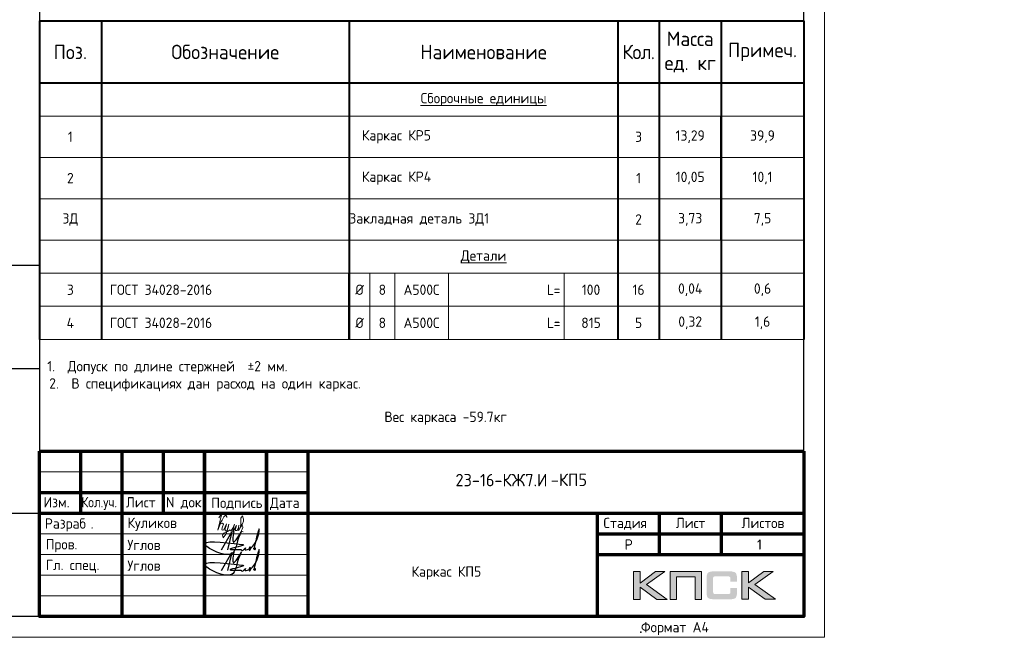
# Model space of a CAD drawing. Header units: millimetres. Extents: x 251864 to 617215, y -272865 to -46010.
# Tile 44 of 53: x 518573 to 542400, y -238511 to -223575. Entities that reach past the tile are written whole.
import ezdxf
from ezdxf.enums import TextEntityAlignment as Align

# ---------------------------------------------------------------- set-up
doc = ezdxf.new("R2010")
doc.units = ezdxf.units.MM
doc.layers.get('Defpoints').update_dxf_attribs({"color": 140})
for name, color, linetype, lineweight in [('Выноски', 20, 'Continuous', 20), ('подоснова', 151, 'Continuous', 5), ('Размеры', 54, 'Continuous', 20), ('Рамка', 7, 'Continuous', 70), ('СО_ОСНОВНАЯ_060', 142, 'Continuous', 60), ('Текст', 41, 'Continuous', 30), ('ТОНКИЕ', 7, 'Continuous', 9)]:
    doc.layers.add(name, color=color, linetype=linetype, lineweight=lineweight)
doc.layers.add('ТОЛСТЫЕ_ОСНОВНЫЕ', color=6, linetype='Continuous')
doc.styles.add('GOST-2.304_Type-B', font='GOST_Common.ttf')
doc.styles.add('style1', font='GOST_Common.ttf', dxfattribs={"height": 500})
doc.styles.add('ГОСТ', font='GOST_Common.ttf')

# ---------------------------------------------------------------- blocks, each defined once
blk = doc.blocks.new('*T1233')
at = {"layer": 'Defpoints', "color": 8, "linetype": 'ByBlock', "lineweight": 0, "transparency": 16777216}
for p, q in [((8000, -6100), (8000, -7700)), ((8600, -6100), (8600, -7700)), ((9900, -6100), (9900, -7700)), ((12700, -6100), (12700, -7700))]:
    blk.add_line(p, q, dxfattribs=at)
at = {"layer": 'подоснова', "color": 0, "lineweight": 40, "transparency": 16777216}
for p, q in [((0, 0), (18500, 0)), ((0, 0), (0, -7700)), ((1500, 0), (1500, -7700)), ((7500, 0), (7500, -6100)), ((14000, 0), (14000, -7700)), ((15000, 0), (15000, -7700)), ((16500, 0), (16500, -2300)), ((18500, 0), (18500, -7700)), ((0, -1500), (18500, -1500)), ((16500, -5300), (16500, -7700))]:
    blk.add_line(p, q, dxfattribs=at)
at = {"layer": 'подоснова', "color": 0, "transparency": 16777216}
for p, q in [((0, -2300), (7500, -2300)), ((14000, -2300), (18500, -2300)), ((0, -3300), (7500, -3300)), ((14000, -3300), (15000, -3300)), ((16500, -3300), (18500, -3300)), ((0, -4300), (7500, -4300)), ((14000, -4300), (15000, -4300)), ((16500, -4300), (18500, -4300)), ((0, -5300), (7500, -5300)), ((14000, -5300), (15000, -5300)), ((16500, -5300), (18500, -5300)), ((0, -6100), (7500, -6100)), ((14000, -6100), (18500, -6100)), ((0, -6900), (1500, -6900)), ((9900, -6900), (12700, -6900)), ((14000, -6900), (18500, -6900)), ((0, -7700), (1500, -7700)), ((9900, -7700), (12700, -7700)), ((14000, -7700), (18500, -7700))]:
    blk.add_line(p, q, dxfattribs=at)
at = {"layer": 'подоснова', "color": 0, "lineweight": 15, "transparency": 16777216}
for p, q in [((7500, -2300), (14000, -2300)), ((7500, -3300), (14000, -3300)), ((7500, -4300), (14000, -4300)), ((7500, -5300), (14000, -5300)), ((7500, -6100), (14000, -6100)), ((7500, -6900), (9900, -6900)), ((12700, -6900), (14000, -6900)), ((7500, -7700), (9900, -7700)), ((12700, -7700), (14000, -7700))]:
    blk.add_line(p, q, dxfattribs=at)
at = {"layer": 'подоснова', "color": 0, "lineweight": 50, "transparency": 16777216}
for p, q in [((16500, -2300), (16500, -5300)), ((7500, -6100), (7500, -7700))]:
    blk.add_line(p, q, dxfattribs=at)
at = {"layer": 'подоснова', "color": 0, "linetype": 'ByBlock', "lineweight": 15, "transparency": 16777216}
for p, q in [((15000, -3300), (16500, -3300)), ((15000, -4300), (16500, -4300)), ((15000, -5300), (16500, -5300)), ((1500, -6900), (7500, -6900)), ((1500, -7700), (7500, -7700))]:
    blk.add_line(p, q, dxfattribs=at)
at = {"layer": 'подоснова', "transparency": 16777216, "style": 'GOST-2.304_Type-B'}
for s, insert, char_height, width, attachment_point in [('Масса ед. кг', (15750, -750), 350, 1300, 5), ('Поз.', (750, -750), 350, 1300, 5), ('Обозначение', (4500, -750), 350, 5800, 5), ('Наименование', (10750, -750), 350, 6300, 5), ('{\\T0.95;Кол.}', (14500, -750), 350, 800, 5), ('Примеч.', (17500, -750), 350, 1800, 5), ('{\\LСборочные единицы}', (10750, -1900), 250, 6500, 5), ('1', (750, -2800), 250, 1300, 5), ('{\\C0;  Каркас }КР5', (7500, -2800), 250, 6500, 4), ('13,29', (15750, -2800), 250, 1300, 5), ('2', (750, -3800), 250, 1300, 5), ('{\\C0;  Каркас }КР4', (7500, -3800), 250, 6500, 4), ('10,05', (15750, -3800), 250, 1300, 5), ('ЗД', (750, -4800), 250, 1300, 5), ('Закладная деталь ЗД1', (7500, -4800), 250, 6500, 4), ('3,73', (15750, -4800), 250, 1300, 5), ('{\\LДетали}', (10750, -5700), 250, 6500, 5), ('3', (750, -6500), 250, 1300, 5), ('{\\C256; ГОСТ 34028-2016}', (1550, -6500), 250, 5900, 4), ('%%C', (7750, -6500), 250, 500, 5), ('А500С', (9250, -6500), 250, 1300, 5), ('{\\T0.95;  L=}', (12600, -6500), 250, 2600, 6), ('4', (750, -7300), 250, 1300, 5), ('%%C', (7750, -7300), 250, 500, 5), ('А500С', (9250, -7300), 250, 1300, 5), ('{\\C256; ГОСТ 34028-2016}', (1550, -7300), 250, 5900, 4), ('{\\T0.95;  L=}', (12600, -7300), 250, 2600, 6)]:
    blk.add_mtext(s, dxfattribs=dict(at, insert=insert, char_height=char_height, width=width, attachment_point=attachment_point))
at = {"layer": 'подоснова', "color": 2, "transparency": 16777216, "char_height": 250, "attachment_point": 5, "style": 'GOST-2.304_Type-B'}
for s, insert, width in [('3', (14500, -2800), 800), ('1', (14500, -3800), 800), ('2', (14500, -4800), 800), ('8', (8300, -6500), 600), ('100', (13350, -6500), 1100), ('16', (14500, -6500), 800), ('8', (8300, -7300), 600), ('815', (13350, -7300), 1100), ('5', (14500, -7300), 800)]:
    blk.add_mtext(s, dxfattribs=dict(at, insert=insert, width=width))
at = {"layer": 'подоснова', "color": 5, "transparency": 16777216, "char_height": 250, "attachment_point": 5, "style": 'GOST-2.304_Type-B'}
for s, insert, width in [('39,9', (17500, -2800), 1600), ('10,1', (17500, -3800), 1600), ('7,5', (17500, -4800), 1600), ('0,04', (15750, -6500), 1300), ('0,6', (17500, -6500), 1600), ('0,32', (15750, -7300), 1300), ('1,6', (17500, -7300), 1600)]:
    blk.add_mtext(s, dxfattribs=dict(at, insert=insert, width=width))
blk = doc.blocks.new('*U281')
blk.add_point((165.57, 1.2))
at = {"layer": 'ТОЛСТЫЕ_ОСНОВНЫЕ'}
for p, q in [((8, 5), (8, 90)), ((8, 90), (20, 90)), ((13, 5), (13, 90)), ((8, 65), (20, 65)), ((8, 30), (20, 30)), ((20, 5), (8, 5))]:
    blk.add_line(p, q, dxfattribs=at)
at = {"layer": 'ТОЛСТЫЕ_ОСНОВНЫЕ', "color": 6}
blk.add_lwpolyline([(20, 5), (205, 5), (205, 292), (20, 292)], close=True, dxfattribs=at)
at = {"layer": 'ТОНКИЕ'}
blk.add_lwpolyline([(0, 0), (210, 0), (210, 297), (0, 297)], close=True, dxfattribs=at)
at = {"layer": 'Текст', "style": 'style1'}
for s, p in [('Взам.инв.№', (10.5, 77.5)), ('Подпись и дата', (10.5, 47.5)), ('Инв.№ подл.', (10.5, 17.5))]:
    blk.add_text(s, height=3, rotation=90, dxfattribs=at).set_placement(p, align=Align.MIDDLE)
blk.add_text('Формат А4', height=2.5, dxfattribs=at).set_placement((165.57, 1.2))
blk = doc.blocks.new('Роспись')
at = {"layer": 'Текст', "color": 7}
blk.add_lwpolyline([(4.18, 0.67), (6.68, 5.03), (5.62, 0.66)], dxfattribs=at)
for points in [[(7.11, 5.14), (7.17, 2.59), (9.02, 5.2), (8.57, 4.35), (6.55, -0.29), (0.19, 1.88), (9.09, 2.02)], [(11.23, 1.12), (12.72, 3.08), (13.28, 5.66), (11.96, 0.97)], [(9.09, 2.02), (9.4, 1.96), (6.15, 0.84), (8.42, 0.77), (8.9, 0.77)], [(8.9, 0.77), (8.97, 0.64), (9.94, 1.16)], [(9.94, 1.16), (9.82, 0.79), (10.85, 0.93)], [(10.85, 0.93), (11.13, 1.44), (11.23, 1.11), (10.92, 0.57), (10.85, 0.93)], [(11.23, 1.12), (11.03, 1.05), (10.98, 1.33), (11.05, 1.41)], [(11.96, 0.97), (12.16, 0.71), (12.34, 1.19), (12.03, 1.14), (11.96, 0.97)]]:
    blk.add_spline(points, degree=3, dxfattribs=at)
blk = doc.blocks.new('11')
at = {"layer": 'Выноски'}
for p, q in [((47944, 66700), (47962, 66737)), ((47962, 66737), (47989, 66781)), ((47989, 66781), (48016, 66806)), ((48016, 66806), (48038, 66823)), ((48038, 66823), (48060, 66786)), ((48060, 66786), (48058, 66769)), ((47885, 66608), (47944, 66700))]:
    blk.add_line(p, q, dxfattribs=at)
blk.add_lwpolyline([(47863, 66761), (47937, 66865), (47843, 66458), (47885, 66564), (47905, 66616), (47954, 66628), (47979, 66606), (47957, 66539), (47937, 66487), (47947, 66458), (47991, 66470), (48051, 66611), (48041, 66569), (48023, 66505), (48023, 66448), (48065, 66448), (48090, 66529), (48110, 66608), (48043, 66369), (47972, 66275), (47954, 66344), (47991, 66389), (48078, 66431), (48142, 66470), (48154, 66441), (48204, 66512), (48246, 66606), (48209, 66455), (48204, 66418), (48295, 66574), (48265, 66463), (48265, 66455), (48312, 66453), (48342, 66529), (48347, 66584), (48337, 66465), (48349, 66453), (48401, 66569), (48443, 66616), (48461, 66678), (48466, 66727), (48436, 66811), (48399, 66754), (48399, 66618), (48389, 66549), (48374, 66507), (48416, 66564), (48441, 66576), (48451, 66524), (48433, 66482), (48419, 66453), (48424, 66428), (48458, 66421)], dxfattribs=at)
blk = doc.blocks.new('штамп2')
h = blk.add_hatch(color=0)
h.paths.add_polyline_path([(328185, -69575), (328071, -69575), (327885, -69715), (327885, -69575), (327806, -69575), (327806, -69911), (327885, -69911), (327885, -69764), (328086, -69911), (328212, -69911), (327962, -69733)])
h.paths.add_polyline_path([(328326, -69638), (328549, -69638), (328549, -69911), (328627, -69911), (328627, -69575), (328543, -69575), (328248, -69575), (328248, -69655), (328248, -69911), (328326, -69911)])
h.paths.add_polyline_path([(329196, -69573), (329117, -69573), (329117, -69910), (329196, -69910), (329196, -69762), (329397, -69910), (329523, -69910), (329273, -69732), (329496, -69573), (329382, -69573), (329196, -69713)])
at = {"true_color": 0x5f007f}
blk.add_hatch(color=206, dxfattribs=at).paths.add_polyline_path([(329051, -69611), (329050, -69607), (329049, -69604), (329047, -69601), (329045, -69598), (329044, -69595), (329042, -69593), (329040, -69590), (329038, -69588), (329035, -69587), (329032, -69584), (329029, -69583), (329025, -69581), (329022, -69580), (329018, -69579), (329014, -69578), (329005, -69576), (328996, -69574), (328985, -69574), (328973, -69573), (328773, -69573), (328761, -69574), (328751, -69574), (328741, -69576), (328732, -69578), (328728, -69579), (328724, -69580), (328720, -69581), (328717, -69583), (328714, -69584), (328711, -69587), (328709, -69588), (328706, -69590), (328704, -69593), (328702, -69595), (328700, -69598), (328699, -69601), (328697, -69604), (328696, -69607), (328695, -69611), (328694, -69615), (328692, -69623), (328690, -69632), (328689, -69642), (328689, -69653), (328689, -69830), (328689, -69841), (328690, -69851), (328692, -69860), (328694, -69869), (328695, -69872), (328696, -69876), (328697, -69879), (328699, -69882), (328700, -69885), (328702, -69888), (328704, -69890), (328706, -69893), (328709, -69895), (328711, -69897), (328714, -69898), (328717, -69900), (328720, -69902), (328724, -69903), (328728, -69904), (328732, -69905), (328741, -69907), (328751, -69908), (328761, -69909), (328773, -69910), (328973, -69910), (328985, -69909), (328996, -69909), (329005, -69907), (329014, -69906), (329018, -69904), (329022, -69903), (329025, -69902), (329029, -69900), (329032, -69899), (329035, -69897), (329038, -69895), (329040, -69893), (329042, -69891), (329044, -69888), (329045, -69886), (329047, -69882), (329049, -69879), (329050, -69876), (329051, -69872), (329053, -69869), (329054, -69860), (329056, -69851), (329057, -69841), (329057, -69830), (329057, -69774), (328978, -69774), (328978, -69820), (328978, -69823), (328978, -69826), (328977, -69829), (328977, -69831), (328976, -69834), (328975, -69836), (328973, -69838), (328971, -69840), (328970, -69841), (328968, -69843), (328965, -69844), (328963, -69845), (328960, -69845), (328957, -69846), (328954, -69846), (328951, -69847), (328789, -69847), (328787, -69846), (328784, -69846), (328782, -69845), (328780, -69844), (328778, -69842), (328776, -69841), (328774, -69839), (328773, -69837), (328772, -69835), (328771, -69833), (328770, -69831), (328769, -69828), (328768, -69823), (328767, -69819), (328767, -69657), (328767, -69654), (328768, -69652), (328769, -69649), (328769, -69647), (328770, -69645), (328771, -69643), (328772, -69641), (328774, -69639), (328775, -69638), (328777, -69637), (328779, -69636), (328781, -69635), (328784, -69634), (328786, -69634), (328789, -69634), (328792, -69634), (328951, -69634), (328954, -69634), (328957, -69634), (328960, -69635), (328962, -69635), (328965, -69636), (328967, -69637), (328969, -69639), (328971, -69640), (328973, -69643), (328974, -69645), (328976, -69647), (328977, -69649), (328977, -69652), (328978, -69654), (328978, -69657), (328978, -69661), (328978, -69698), (329057, -69698), (329057, -69653), (329057, -69642), (329056, -69632), (329054, -69623), (329052, -69615)])
at = {"color": 0, "lineweight": 0}
for points in [[(329117, -69910), (329117, -69573), (329196, -69573), (329196, -69713), (329382, -69573), (329496, -69573), (329273, -69732), (329523, -69910), (329397, -69910), (329196, -69762), (329196, -69910), (329117, -69910)], [(327806, -69911), (327806, -69575), (327885, -69575), (327885, -69715), (328071, -69575), (328185, -69575), (327962, -69733), (328212, -69911), (328086, -69911), (327885, -69764), (327885, -69911), (327806, -69911)], [(328326, -69911), (328326, -69638), (328549, -69638), (328549, -69911), (328627, -69911), (328627, -69575), (328543, -69575), (328248, -69575), (328248, -69655), (328248, -69911), (328326, -69911)]]:
    blk.add_lwpolyline(points, close=True, dxfattribs=at)
at = {"layer": 'Рамка'}
for p, q in [((320616, -68120), (329866, -68120)), ((321616, -70120), (321616, -68120)), ((322616, -70120), (322616, -68120)), ((322616, -68120), (322616, -70120)), ((323366, -68120), (323366, -70120)), ((323366, -70120), (323366, -68120)), ((323866, -68120), (323866, -70120)), ((320616, -68620), (323866, -68620)), ((320616, -68870), (323866, -68870)), ((327366, -68870), (327366, -70120)), ((327366, -69120), (329866, -69120)), ((327366, -69120), (329866, -69120))]:
    blk.add_line(p, q, dxfattribs=at)
at = {"layer": 'Рамка', "color": 7}
for p, q in [((321116, -68870), (321116, -68120)), ((322116, -68870), (322116, -68120)), ((320616, -68870), (329866, -68870)), ((328116, -68870), (328116, -69370)), ((328866, -68870), (328866, -69370)), ((327366, -69370), (329866, -69370))]:
    blk.add_line(p, q, dxfattribs=at)
at = {"layer": 'Рамка', "color": 7, "lineweight": 15}
for p, q in [((320616, -68370), (323866, -68370)), ((320616, -69120), (323866, -69120)), ((320616, -69370), (323866, -69370)), ((320616, -69620), (323866, -69620)), ((320616, -69620), (323866, -69620)), ((320616, -69870), (323866, -69870))]:
    blk.add_line(p, q, dxfattribs=at)
at = {"layer": 'Рамка'}
blk.add_lwpolyline([(329866, -68120), (329866, -70120), (320616, -70120), (320616, -68120)], dxfattribs=at)
at = {"color": 18, "true_color": 0x000000, "xscale": 50, "yscale": 50, "zscale": 50}
for p in [(322612, -69347), (322612, -69597)]:
    blk.add_blockref('Роспись', p, dxfattribs=at)
at = {"layer": 'Выноски', "xscale": 0.5, "yscale": 0.5, "zscale": 0.5}
blk.add_blockref('11', (298854, -102305), dxfattribs=at)
at = {"color": 7, "style": 'ГОСТ'}
for s, p in [('Разраб', (320681, -69056)), ('.', (321237, -69056))]:
    blk.add_text(s, height=125, dxfattribs=at).set_placement(p)
at = {"layer": 'Размеры', "color": 7, "char_height": 125, "attachment_point": 4, "style": 'ГОСТ'}
for s, insert in [('{\\C256;Куликов}', (321681, -69003)), ('Пров.', (320693, -69262)), ('Углов', (321681, -69253)), ('Гл. спец.', (320693, -69512)), ('Углов', (321681, -69503))]:
    blk.add_mtext_dynamic_manual_height_columns(s, width=1000, gutter_width=625, heights=[0], dxfattribs=dict(at, insert=insert))
at = {"layer": 'Текст', "color": 7, "style": 'ГОСТ'}
blk.add_text('23-16-КЖ7.И', height=150, dxfattribs=at).set_placement((326207, -68469), align=Align.MIDDLE_CENTER)
at = {"layer": 'Текст', "color": 7}
for s, style, p in [('Изм.', 'GOST-2.304_Type-B', (320666, -68799)), ('Лист', 'GOST-2.304_Type-B', (321663, -68800)), ('N док.', 'GOST-2.304_Type-B', (322148, -68799)), ('Подпись', 'GOST-2.304_Type-B', (322696, -68806)), ('Дата', 'GOST-2.304_Type-B', (323406, -68806)), ('Стадия', 'GOST-2.304_Type-B', (327441, -69050)), ('Лист', 'GOST-2.304_Type-B', (328316, -69050)), ('Листов', 'GOST-2.304_Type-B', (329112, -69050)), ('Р', 'ГОСТ', (327698, -69310)), ('1', 'ГОСТ', (329299, -69311))]:
    blk.add_text(s, height=125, dxfattribs=dict(at, style=style)).set_placement(p)
at = {"layer": 'Текст', "color": 7, "style": 'GOST-2.304_Type-B', "width": 0.9}
blk.add_text('Кол.уч.', height=125, dxfattribs=at).set_placement((321125, -68798))

msp = doc.modelspace()

# ---------------------------------------------------------------- block references
at = {"xscale": 100, "yscale": 100, "zscale": 100}
msp.add_blockref('*U281', (517048.6, -238510.6), dxfattribs=at)
msp.add_blockref('*T1233', (519048.6, -223605.1))
at = {"layer": 'Размеры', "xscale": 2, "yscale": 2, "zscale": 2}
msp.add_blockref('штамп2', (-122183.3, -97771.2), dxfattribs=at)

# ---------------------------------------------------------------- texts
at = {"color": 0, "linetype": 'Continuous', "insert": (531426.3, -234552.8), "char_height": 300, "width": 19720.995, "attachment_point": 1, "style": 'ГОСТ'}
msp.add_mtext('-КП5', dxfattribs=at)
at = {"color": 1, "linetype": 'Continuous', "lineweight": 30, "insert": (528897.3, -236954.5), "char_height": 250, "width": 7000, "attachment_point": 5, "style": 'GOST-2.304_Type-B'}
msp.add_mtext('{\\C256;Каркас КП5}', dxfattribs=at)
at = {"layer": 'СО_ОСНОВНАЯ_060', "color": 7, "lineweight": 13, "ltscale": 100, "char_height": 250, "width": 17960.285, "attachment_point": 2, "style": 'ГОСТ'}
for s, insert in [('\\pi500;Вес каркаса -51,9кг', (504150.5, -233185.5, 0)), ('\\pi500;Вес каркаса -59.7кг', (528630, -233054.1, 0))]:
    msp.add_mtext(s, dxfattribs=dict(at, insert=insert))
at = {"layer": 'Текст', "lineweight": 30, "style": 'GOST-2.304_Type-B'}
for s, p in [('1.  Допуск по длине стержней  ±2 мм.', (519240.5, -232079)), ('2.  В спецификациях дан расход на один каркас.', (519286.7, -232495.7))]:
    msp.add_text(s, height=250, dxfattribs=at).set_placement(p)

doc.saveas('drawing.dxf')
